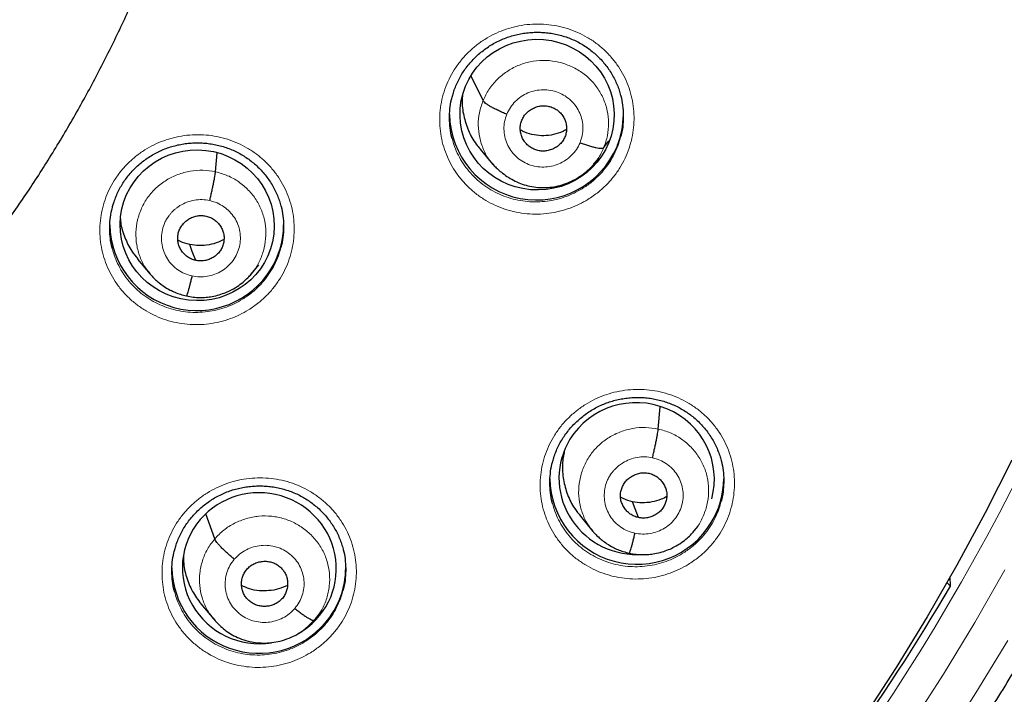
# Model space of a CAD drawing. Header units: millimetres. Extents: x 8 to 1465, y 12 to 1156.
# Tile 59 of 166: x 607 to 626, y 1052 to 1065. Entities that reach past the tile are written whole.
import ezdxf

# ---------------------------------------------------------------- set-up
doc = ezdxf.new("R2010")
doc.units = ezdxf.units.MM

msp = doc.modelspace()

# ---------------------------------------------------------------- linework, layer by layer
at = {"color": 7, "linetype": 'Continuous', "lineweight": 30}
for p, q in [((616.148, 1063.186), (615.912, 1063.675)), ((618.509, 1062.268), (618.611, 1062.4)), ((616.091, 1062.235), (616.338, 1061.938)), ((610.918, 1061.794), (610.951, 1062.167)), ((618.321, 1061.952), (618.412, 1062.063)), ((616.343, 1061.941), (616.325, 1061.962)), ((609.394, 1060.088), (609.641, 1059.791)), ((611.618, 1059.799), (611.761, 1059.973)), ((611.622, 1059.811), (611.614, 1059.802)), ((619.575, 1056.763), (619.614, 1057.2)), ((610.901, 1054.613), (610.729, 1055.103)), ((618.051, 1055.057), (618.298, 1054.76)), ((620.275, 1054.769), (620.352, 1054.862)), ((620.279, 1054.781), (620.271, 1054.772)), ((625.219, 1053.76), (625.29, 1053.692)), ((625.29, 1053.692), (625.283, 1053.873)), ((610.633, 1053.342), (610.882, 1053.042)), ((612.873, 1053.051), (612.959, 1053.155)), ((612.837, 1053.021), (612.887, 1053.067)), ((612.882, 1053.069), (612.852, 1053.026)), ((612.852, 1053.026), (612.884, 1053.064))]:
    msp.add_line(p, q, dxfattribs=at)
at = {"color": 7, "linetype": 'Continuous', "lineweight": 30, "flags": 128}
for points in [[(610.529, 1060.06), (610.463, 1060.235), (610.412, 1060.373)], [(626.489, 1056.156), (625.964, 1055.121), (625.41, 1054.1), (624.83, 1053.093), (624.224, 1052.102), (623.591, 1051.127)], [(619.186, 1055.03), (619.121, 1055.205), (619.069, 1055.342)]]:
    msp.add_lwpolyline(points, dxfattribs=at)
at = {"color": 252, "linetype": 'Continuous', "lineweight": 0, "flags": 128}
for points in [[(626.353, 1054.009), (625.767, 1052.982), (625.154, 1051.971), (624.514, 1050.976)], [(625.136, 1050.59), (625.786, 1051.601), (626.409, 1052.628)]]:
    msp.add_lwpolyline(points, dxfattribs=at)
at = {"color": 7, "linetype": 'Continuous', "lineweight": 30}
for centre, radius, start, end in [((585.958, 1075.47), 23.103, 180.8483, 359.1517), ((617.195, 1062.947), 1.704, 181.0011, 337.3935), ((617.25, 1062.918), 1.642, 337.609, 359.9896), ((610.552, 1060.785), 1.704, 180.9998, 328.5431), ((610.603, 1060.756), 1.645, 328.4773, 359.9711), ((619.158, 1055.821), 1.704, 180.9998, 328.5431), ((619.209, 1055.792), 1.645, 328.4773, 359.9711), ((611.767, 1054.079), 1.704, 180.9894, 319.6887), ((611.813, 1054.051), 1.65, 319.3762, 359.936), ((587.012, 1076.213), 44.412, 319.4279, 329.5294)]:
    msp.add_arc(centre, radius, start, end, dxfattribs=at)
at = {"color": 252, "linetype": 'Continuous', "lineweight": 0}
for centre, radius, start, end in [((585.958, 1075.488), 23.115, 182.9215, 356.9459), ((586.48, 1076.063), 44.933, 269.535, 353.5485)]:
    msp.add_arc(centre, radius, start, end, dxfattribs=at)
at = {"color": 7, "linetype": 'Continuous', "lineweight": 30}
for centre, major_axis, ratio in [((617.205, 1062.912), (1.502, -0.129), 0.977354), ((610.559, 1060.749), (1.497, -0.173), 0.978491)]:
    msp.add_ellipse(centre, major_axis=major_axis, ratio=ratio, dxfattribs=at)
for centre, major_axis, ratio, start_param, end_param in [((619.152, 1055.793), (1.503, -0.224), 0.977136, 6.166131, 9.031536), ((619.152, 1055.793), (1.503, -0.224), 0.977136, 2.748351, 4.868316), ((611.774, 1054.04), (1.492, -0.207), 0.979923, 5.380043, 8.864414), ((611.774, 1054.04), (1.492, -0.207), 0.979923, 2.581229, 5.004922)]:
    msp.add_ellipse(centre, major_axis=major_axis, ratio=ratio, start_param=start_param, end_param=end_param, dxfattribs=at)
for points, knots in [([(583.692, 1050.214), (583.795, 1050.205), (584.052, 1050.182), (584.464, 1050.155), (584.928, 1050.133), (585.392, 1050.118), (585.856, 1050.112), (586.321, 1050.115), (586.785, 1050.125), (587.249, 1050.144), (587.712, 1050.172), (588.175, 1050.207), (588.637, 1050.251), (589.098, 1050.303), (589.558, 1050.364), (590.017, 1050.432), (590.475, 1050.509), (590.931, 1050.594), (591.386, 1050.687), (591.838, 1050.788), (592.289, 1050.898), (592.738, 1051.015), (593.184, 1051.141), (593.628, 1051.274), (594.069, 1051.416), (594.508, 1051.565), (594.944, 1051.722), (595.377, 1051.887), (595.806, 1052.059), (596.233, 1052.24), (596.656, 1052.427), (597.075, 1052.623), (597.491, 1052.826), (597.903, 1053.036), (598.311, 1053.254), (598.715, 1053.479), (599.115, 1053.711), (599.51, 1053.95), (599.901, 1054.196), (600.287, 1054.449), (600.668, 1054.709), (601.044, 1054.976), (601.416, 1055.25), (601.782, 1055.53), (602.143, 1055.817), (602.499, 1056.11), (602.849, 1056.409), (603.193, 1056.715), (603.532, 1057.027), (603.865, 1057.345), (604.192, 1057.668), (604.513, 1057.998), (604.828, 1058.333), (605.136, 1058.674), (605.439, 1059.02), (605.734, 1059.372), (606.023, 1059.728), (606.306, 1060.09), (606.581, 1060.457), (606.85, 1060.829), (607.112, 1061.206), (607.367, 1061.587), (607.614, 1061.972), (607.855, 1062.362), (608.088, 1062.757), (608.314, 1063.155), (608.532, 1063.558), (608.743, 1063.964), (608.947, 1064.374), (609.142, 1064.787), (609.33, 1065.204), (609.51, 1065.624), (609.683, 1066.048), (609.847, 1066.474), (610.004, 1066.903), (610.152, 1067.335), (610.293, 1067.77), (610.425, 1068.207), (610.55, 1068.646), (610.666, 1069.088), (610.774, 1069.531), (610.874, 1069.976), (610.965, 1070.423), (611.048, 1070.872), (611.123, 1071.322), (611.175, 1071.67), (611.2, 1071.869), (611.206, 1071.916)], [0, 0, 0, 0, 0.0079612, 0.0198738, 0.0317864, 0.0436991, 0.0556118, 0.0675245, 0.0794372, 0.0913499, 0.1032626, 0.1151753, 0.127088, 0.1390006, 0.1509132, 0.1628258, 0.1747382, 0.1866506, 0.198563, 0.2104752, 0.2223874, 0.2342994, 0.2462114, 0.2581232, 0.2700349, 0.2819465, 0.2938579, 0.3057692, 0.3176804, 0.3295913, 0.3415021, 0.3534128, 0.3653232, 0.3772335, 0.3891436, 0.4010534, 0.4129631, 0.4248725, 0.4367818, 0.4486908, 0.4605996, 0.4725081, 0.4844164, 0.4963245, 0.5082323, 0.5201399, 0.5320472, 0.5439543, 0.5558611, 0.5677677, 0.5796739, 0.59158, 0.6034857, 0.6153912, 0.6272965, 0.6392014, 0.6511061, 0.6630105, 0.6749147, 0.6868186, 0.6987222, 0.7106256, 0.7225287, 0.7344316, 0.7463342, 0.7582365, 0.7701387, 0.7820405, 0.7939422, 0.8058436, 0.8177447, 0.8296457, 0.8415464, 0.853447, 0.8653473, 0.8772474, 0.8891474, 0.9010472, 0.9129468, 0.9248462, 0.9367455, 0.9486446, 0.9605437, 0.9724425, 0.9843413, 0.99624, 1, 1, 1, 1]), ([(578.437, 1030.044), (578.565, 1030.023), (578.899, 1029.969), (579.443, 1029.889), (580.067, 1029.805), (580.693, 1029.73), (581.32, 1029.662), (581.948, 1029.603), (582.576, 1029.553), (583.205, 1029.51), (583.835, 1029.476), (584.465, 1029.45), (585.095, 1029.432), (585.725, 1029.423), (586.356, 1029.422), (586.986, 1029.429), (587.617, 1029.445), (588.247, 1029.469), (588.876, 1029.501), (589.506, 1029.542), (590.134, 1029.59), (590.762, 1029.648), (591.389, 1029.713), (592.015, 1029.786), (592.64, 1029.868), (593.264, 1029.958), (593.886, 1030.057), (594.507, 1030.163), (595.127, 1030.278), (595.745, 1030.401), (596.361, 1030.531), (596.976, 1030.67), (597.588, 1030.818), (598.199, 1030.973), (598.807, 1031.136), (599.413, 1031.307), (600.016, 1031.486), (600.617, 1031.673), (601.216, 1031.868), (601.811, 1032.071), (602.404, 1032.282), (602.994, 1032.5), (603.581, 1032.727), (604.165, 1032.96), (604.745, 1033.202), (605.323, 1033.451), (605.896, 1033.708), (606.466, 1033.972), (607.033, 1034.244), (607.596, 1034.524), (608.154, 1034.81), (608.709, 1035.104), (609.26, 1035.405), (609.807, 1035.714), (610.349, 1036.03), (610.887, 1036.352), (611.421, 1036.682), (611.95, 1037.019), (612.474, 1037.363), (612.994, 1037.714), (613.508, 1038.071), (614.018, 1038.435), (614.523, 1038.806), (615.023, 1039.184), (615.517, 1039.568), (616.006, 1039.958), (616.49, 1040.355), (616.969, 1040.758), (617.441, 1041.168), (617.908, 1041.584), (618.37, 1042.006), (618.826, 1042.434), (619.275, 1042.867), (619.719, 1043.307), (620.157, 1043.753), (620.588, 1044.204), (621.014, 1044.661), (621.433, 1045.123), (621.845, 1045.591), (622.252, 1046.065), (622.652, 1046.543), (623.045, 1047.027), (623.431, 1047.516), (623.811, 1048.01), (624.184, 1048.509), (624.55, 1049.013), (624.91, 1049.522), (625.262, 1050.035), (625.607, 1050.553), (625.945, 1051.076), (626.276, 1051.603), (626.6, 1052.134), (626.917, 1052.669), (627.226, 1053.209), (627.528, 1053.752), (627.822, 1054.3), (628.109, 1054.851), (628.388, 1055.406), (628.659, 1055.965), (628.923, 1056.527), (629.179, 1057.092), (629.428, 1057.661), (629.669, 1058.234), (629.901, 1058.809), (630.126, 1059.387), (630.343, 1059.968), (630.552, 1060.552), (630.754, 1061.139), (630.947, 1061.728), (631.132, 1062.32), (631.308, 1062.914), (631.477, 1063.511), (631.638, 1064.109), (631.79, 1064.71), (631.934, 1065.312), (632.07, 1065.917), (632.197, 1066.523), (632.283, 1066.953), (632.325, 1067.182), (632.329, 1067.207)], [0, 0, 0, 0, 0.005306, 0.013947, 0.022588, 0.031229, 0.03987, 0.048511, 0.057152, 0.065793, 0.074434, 0.083075, 0.091716, 0.100357, 0.108999, 0.11764, 0.126281, 0.134922, 0.143563, 0.152204, 0.160845, 0.169486, 0.178127, 0.186768, 0.195409, 0.20405, 0.212691, 0.221332, 0.229973, 0.238614, 0.247255, 0.255896, 0.264537, 0.273178, 0.281819, 0.29046, 0.299101, 0.307742, 0.316383, 0.325024, 0.333665, 0.342305, 0.350946, 0.359587, 0.368228, 0.376868, 0.385509, 0.39415, 0.402791, 0.411431, 0.420072, 0.428712, 0.437353, 0.445994, 0.454634, 0.463275, 0.471915, 0.480556, 0.489196, 0.497836, 0.506477, 0.515117, 0.523757, 0.532398, 0.541038, 0.549678, 0.558318, 0.566958, 0.575599, 0.584239, 0.592879, 0.601519, 0.610159, 0.618799, 0.627439, 0.636078, 0.644718, 0.653358, 0.661998, 0.670638, 0.679277, 0.687917, 0.696557, 0.705196, 0.713836, 0.722475, 0.731115, 0.739754, 0.748394, 0.757033, 0.765673, 0.774312, 0.782951, 0.79159, 0.80023, 0.808869, 0.817508, 0.826147, 0.834786, 0.843426, 0.852065, 0.860704, 0.869343, 0.877982, 0.886621, 0.89526, 0.903898, 0.912537, 0.921176, 0.929815, 0.938454, 0.947093, 0.955731, 0.96437, 0.973009, 0.981648, 0.990286, 0.998925, 1, 1, 1, 1]), ([(615.544, 1063.252), (615.551, 1063.281), (615.569, 1063.348), (615.605, 1063.45), (615.652, 1063.557), (615.706, 1063.66), (615.767, 1063.76), (615.836, 1063.855), (615.912, 1063.946), (615.994, 1064.032), (616.083, 1064.113), (616.177, 1064.188), (616.276, 1064.256), (616.38, 1064.317), (616.487, 1064.37), (616.597, 1064.416), (616.709, 1064.453), (616.824, 1064.483), (616.941, 1064.505), (617.06, 1064.519), (617.18, 1064.525), (617.3, 1064.523), (617.42, 1064.513), (617.539, 1064.494), (617.656, 1064.468), (617.771, 1064.433), (617.881, 1064.391), (617.988, 1064.342), (618.091, 1064.285), (618.189, 1064.221), (618.283, 1064.15), (618.372, 1064.073), (618.456, 1063.989), (618.533, 1063.899), (618.604, 1063.804), (618.668, 1063.705), (618.724, 1063.602), (618.772, 1063.497), (618.811, 1063.392), (618.83, 1063.322), (618.839, 1063.289)], [0, 0, 0, 0, 0.020592, 0.047177, 0.073562, 0.099703, 0.125914, 0.152297, 0.178833, 0.20549, 0.23223, 0.259006, 0.285754, 0.312427, 0.338988, 0.365409, 0.391645, 0.417818, 0.444177, 0.470703, 0.497363, 0.524115, 0.550914, 0.577701, 0.60443, 0.631066, 0.657586, 0.68393, 0.710088, 0.736406, 0.762943, 0.789659, 0.816504, 0.843416, 0.87032, 0.897136, 0.923808, 0.950285, 0.976522, 1, 1, 1, 1]), ([(615.544, 1062.446), (615.542, 1062.453), (615.521, 1062.52), (615.502, 1062.651), (615.488, 1062.837), (615.498, 1063.024), (615.518, 1063.163), (615.54, 1063.238), (615.545, 1063.253)], [0, 0, 0, 0, 0.028876, 0.25712, 0.48609, 0.714333, 0.942604, 1, 1, 1, 1]), ([(615.746, 1063.288), (615.743, 1063.258), (615.729, 1063.125), (615.764, 1062.89), (615.856, 1062.599), (615.971, 1062.378), (616.068, 1062.271), (616.097, 1062.239)], [0, 0, 0, 0, 0.082039, 0.35113, 0.620127, 0.889089, 1, 1, 1, 1]), ([(616.613, 1062.92), (616.585, 1062.932), (616.529, 1062.954), (616.447, 1062.991), (616.37, 1063.028), (616.302, 1063.065), (616.243, 1063.101), (616.197, 1063.133), (616.163, 1063.163), (616.153, 1063.178), (616.148, 1063.186)], [0, 0, 0, 0, 0.126256, 0.251681, 0.376529, 0.500857, 0.624926, 0.7493, 0.874265, 1, 1, 1, 1]), ([(618.839, 1063.291), (618.84, 1063.287), (618.86, 1063.223), (618.88, 1063.095), (618.895, 1062.909), (618.886, 1062.722), (618.867, 1062.578), (618.844, 1062.498), (618.838, 1062.479)], [0, 0, 0, 0, 0.017513, 0.244506, 0.471383, 0.698984, 0.92586, 1, 1, 1, 1]), ([(616.907, 1062.806), (616.92, 1062.833), (616.945, 1062.885), (617.004, 1062.953), (617.073, 1063.008), (617.152, 1063.051), (617.237, 1063.078), (617.325, 1063.089), (617.414, 1063.082), (617.5, 1063.057), (617.579, 1063.018), (617.648, 1062.964), (617.705, 1062.896), (617.747, 1062.82), (617.774, 1062.736), (617.784, 1062.649), (617.779, 1062.562), (617.76, 1062.506), (617.75, 1062.479)], [0, 0, 0, 0, 0.0626159, 0.1250903, 0.1877445, 0.2504776, 0.3130463, 0.3753418, 0.4376042, 0.4999997, 0.562395, 0.6246571, 0.6869524, 0.7495213, 0.8122548, 0.8749095, 0.9373842, 1, 1, 1, 1]), ([(617.75, 1062.479), (617.738, 1062.452), (617.712, 1062.399), (617.654, 1062.332), (617.585, 1062.276), (617.506, 1062.234), (617.421, 1062.207), (617.332, 1062.196), (617.243, 1062.203), (617.158, 1062.227), (617.079, 1062.267), (617.01, 1062.321), (616.953, 1062.388), (616.911, 1062.465), (616.884, 1062.549), (616.873, 1062.635), (616.879, 1062.723), (616.898, 1062.778), (616.907, 1062.806)], [0, 0, 0, 0, 0.0626159, 0.1250906, 0.1877452, 0.2504787, 0.3130476, 0.375343, 0.4376052, 0.5000007, 0.5623962, 0.6246584, 0.6869538, 0.7495225, 0.8122556, 0.8749097, 0.9373841, 1, 1, 1, 1]), ([(617.78, 1062.62), (617.755, 1062.607), (617.676, 1062.562), (617.526, 1062.518), (617.336, 1062.493), (617.146, 1062.511), (616.991, 1062.55), (616.907, 1062.595), (616.879, 1062.61)], [0, 0, 0, 0, 0.088818, 0.291594, 0.493484, 0.695267, 0.897482, 1, 1, 1, 1]), ([(608.9, 1061.093), (608.908, 1061.121), (608.925, 1061.187), (608.961, 1061.288), (609.007, 1061.395), (609.061, 1061.498), (609.122, 1061.598), (609.191, 1061.693), (609.267, 1061.784), (609.349, 1061.87), (609.437, 1061.951), (609.531, 1062.025), (609.631, 1062.093), (609.734, 1062.154), (609.841, 1062.207), (609.951, 1062.253), (610.063, 1062.29), (610.178, 1062.32), (610.295, 1062.342), (610.414, 1062.356), (610.534, 1062.362), (610.654, 1062.36), (610.775, 1062.349), (610.894, 1062.331), (611.011, 1062.304), (611.125, 1062.269), (611.236, 1062.227), (611.342, 1062.178), (611.445, 1062.121), (611.543, 1062.057), (611.637, 1061.986), (611.727, 1061.909), (611.81, 1061.825), (611.888, 1061.735), (611.96, 1061.64), (612.024, 1061.541), (612.08, 1061.439), (612.128, 1061.333), (612.167, 1061.228), (612.187, 1061.157), (612.196, 1061.123)], [0, 0, 0, 0, 0.019993, 0.046597, 0.073001, 0.099161, 0.125388, 0.151787, 0.178338, 0.205009, 0.231761, 0.258545, 0.2853, 0.311977, 0.338539, 0.364958, 0.39119, 0.417357, 0.443709, 0.470227, 0.496879, 0.523624, 0.550414, 0.577191, 0.603909, 0.630533, 0.657039, 0.683368, 0.709514, 0.735822, 0.76235, 0.78906, 0.815899, 0.842809, 0.869712, 0.89653, 0.923204, 0.949685, 0.975927, 1, 1, 1, 1]), ([(618.045, 1062.364), (618.073, 1062.354), (618.13, 1062.332), (618.211, 1062.306), (618.288, 1062.284), (618.356, 1062.267), (618.415, 1062.257), (618.461, 1062.254), (618.494, 1062.257), (618.504, 1062.265), (618.509, 1062.268)], [0, 0, 0, 0, 0.123789, 0.248425, 0.373776, 0.499416, 0.625025, 0.750518, 0.875606, 1, 1, 1, 1]), ([(610.805, 1061.231), (610.812, 1061.26), (610.825, 1061.319), (610.845, 1061.408), (610.864, 1061.494), (610.88, 1061.575), (610.895, 1061.649), (610.906, 1061.711), (610.914, 1061.762), (610.916, 1061.783), (610.918, 1061.794)], [0, 0, 0, 0, 0.124739, 0.249719, 0.374881, 0.499957, 0.62489, 0.749934, 0.87503, 1, 1, 1, 1]), ([(616.325, 1061.962), (616.34, 1061.943), (616.375, 1061.903), (616.446, 1061.836), (616.536, 1061.76), (616.647, 1061.682), (616.775, 1061.61), (616.915, 1061.551), (617.063, 1061.509), (617.218, 1061.486), (617.376, 1061.482), (617.536, 1061.499), (617.693, 1061.536), (617.843, 1061.592), (617.983, 1061.663), (618.112, 1061.75), (618.23, 1061.848), (618.297, 1061.924), (618.33, 1061.962)], [0, 0, 0, 0, 0.034209, 0.075902, 0.126655, 0.187362, 0.25291, 0.319181, 0.386163, 0.453946, 0.52264, 0.592239, 0.662559, 0.732001, 0.800314, 0.867677, 0.934211, 1, 1, 1, 1]), ([(608.9, 1060.288), (608.898, 1060.294), (608.878, 1060.36), (608.859, 1060.491), (608.844, 1060.677), (608.855, 1060.863), (608.874, 1061.003), (608.897, 1061.079), (608.901, 1061.094)], [0, 0, 0, 0, 0.025894, 0.254308, 0.483447, 0.711859, 0.940219, 1, 1, 1, 1]), ([(612.196, 1061.125), (612.197, 1061.121), (612.217, 1061.058), (612.236, 1060.931), (612.252, 1060.745), (612.243, 1060.558), (612.224, 1060.414), (612.2, 1060.334), (612.194, 1060.314)], [0, 0, 0, 0, 0.014667, 0.241919, 0.469025, 0.696854, 0.923959, 1, 1, 1, 1]), ([(609.059, 1060.874), (609.06, 1060.851), (609.066, 1060.727), (609.139, 1060.51), (609.251, 1060.266), (609.358, 1060.14), (609.399, 1060.092)], [0, 0, 0, 0, 0.079175, 0.431306, 0.783737, 1, 1, 1, 1]), ([(610.529, 1060.06), (610.5, 1060.068), (610.443, 1060.084), (610.367, 1060.13), (610.3, 1060.188), (610.246, 1060.257), (610.205, 1060.334), (610.181, 1060.418), (610.175, 1060.505), (610.187, 1060.592), (610.215, 1060.675), (610.259, 1060.751), (610.319, 1060.816), (610.39, 1060.869), (610.47, 1060.909), (610.556, 1060.933), (610.645, 1060.942), (610.704, 1060.933), (610.733, 1060.928)], [0, 0, 0, 0, 0.0626186, 0.1251052, 0.1877695, 0.2505052, 0.3130688, 0.3753563, 0.4376146, 0.5000083, 0.5623995, 0.6246518, 0.6869344, 0.7494961, 0.8122322, 0.8748973, 0.9373835, 1, 1, 1, 1]), ([(610.733, 1060.928), (610.762, 1060.92), (610.819, 1060.904), (610.896, 1060.859), (610.962, 1060.801), (611.017, 1060.732), (611.057, 1060.654), (611.081, 1060.57), (611.087, 1060.483), (611.075, 1060.397), (611.047, 1060.314), (611.003, 1060.238), (610.943, 1060.172), (610.872, 1060.119), (610.792, 1060.079), (610.706, 1060.055), (610.617, 1060.046), (610.558, 1060.056), (610.529, 1060.06)], [0, 0, 0, 0, 0.062618, 0.125105, 0.187769, 0.250505, 0.313069, 0.375356, 0.437614, 0.500008, 0.562399, 0.624651, 0.686934, 0.749496, 0.812232, 0.874897, 0.937383, 1, 1, 1, 1]), ([(610.412, 1060.373), (610.349, 1060.388), (610.268, 1060.408), (610.198, 1060.45), (610.181, 1060.46)], [0, 0, 0, 0, 0.76713, 1, 1, 1, 1]), ([(611.083, 1060.473), (611.047, 1060.454), (610.955, 1060.405), (610.792, 1060.362), (610.6, 1060.342), (610.475, 1060.363), (610.412, 1060.373)], [0, 0, 0, 0, 0.174414, 0.449943, 0.724685, 1, 1, 1, 1]), ([(609.636, 1059.799), (609.638, 1059.796), (609.647, 1059.785), (609.667, 1059.763), (609.7, 1059.727), (609.751, 1059.677), (609.823, 1059.615), (609.917, 1059.546), (610.02, 1059.485), (610.127, 1059.434), (610.233, 1059.395), (610.31, 1059.376), (610.35, 1059.367)], [0, 0, 0, 0, 0.019043, 0.056527, 0.106458, 0.193697, 0.305246, 0.4414, 0.602307, 0.723475, 0.85592, 1, 1, 1, 1]), ([(610.35, 1059.368), (610.394, 1059.359), (610.48, 1059.342), (610.609, 1059.334), (610.732, 1059.339), (610.859, 1059.356), (610.988, 1059.387), (611.115, 1059.431), (611.244, 1059.491), (611.367, 1059.566), (611.478, 1059.653), (611.563, 1059.734), (611.608, 1059.787), (611.628, 1059.81)], [0, 0, 0, 0, 0.095105, 0.185547, 0.271579, 0.35331, 0.455619, 0.550324, 0.63739, 0.753607, 0.8527, 0.934775, 1, 1, 1, 1]), ([(610.457, 1059.758), (610.451, 1059.729), (610.437, 1059.671), (610.417, 1059.593), (610.399, 1059.523), (610.382, 1059.464), (610.368, 1059.417), (610.357, 1059.383), (610.353, 1059.373), (610.35, 1059.369)], [0, 0, 0, 0, 0.146232, 0.291884, 0.437857, 0.584212, 0.730585, 0.876602, 1, 1, 1, 1]), ([(617.507, 1056.11), (617.515, 1056.141), (617.533, 1056.21), (617.57, 1056.313), (617.617, 1056.42), (617.671, 1056.523), (617.733, 1056.621), (617.802, 1056.716), (617.878, 1056.807), (617.961, 1056.893), (618.049, 1056.973), (618.144, 1057.047), (618.243, 1057.115), (618.347, 1057.176), (618.454, 1057.229), (618.564, 1057.274), (618.676, 1057.311), (618.791, 1057.341), (618.908, 1057.363), (619.027, 1057.377), (619.147, 1057.382), (619.267, 1057.38), (619.387, 1057.369), (619.506, 1057.351), (619.623, 1057.324), (619.737, 1057.289), (619.848, 1057.247), (619.955, 1057.198), (620.057, 1057.141), (620.155, 1057.077), (620.249, 1057.006), (620.338, 1056.929), (620.421, 1056.845), (620.499, 1056.755), (620.57, 1056.661), (620.633, 1056.562), (620.689, 1056.459), (620.737, 1056.354), (620.775, 1056.25), (620.794, 1056.181), (620.802, 1056.149)], [0, 0, 0, 0, 0.0216997, 0.0482718, 0.0746408, 0.1007618, 0.1269476, 0.1533061, 0.1798176, 0.2064512, 0.2331665, 0.2599172, 0.2866394, 0.3132858, 0.3398179, 0.366208, 0.3924137, 0.4185578, 0.4448906, 0.4713908, 0.4980263, 0.5247567, 0.5515366, 0.5783095, 0.6050271, 0.6316551, 0.6581709, 0.6845148, 0.7106732, 0.7369901, 0.7635262, 0.7902425, 0.817088, 0.8440026, 0.8709111, 0.8977359, 0.924418, 0.9509092, 0.9771616, 1, 1, 1, 1]), ([(619.462, 1056.2), (619.469, 1056.229), (619.483, 1056.288), (619.502, 1056.377), (619.521, 1056.463), (619.538, 1056.544), (619.552, 1056.618), (619.563, 1056.68), (619.571, 1056.73), (619.574, 1056.752), (619.575, 1056.763)], [0, 0, 0, 0, 0.124703, 0.249678, 0.374849, 0.499937, 0.624883, 0.74994, 0.875044, 1, 1, 1, 1]), ([(617.737, 1056.34), (617.722, 1056.252), (617.689, 1056.065), (617.711, 1055.772), (617.793, 1055.478), (617.909, 1055.235), (618.016, 1055.109), (618.056, 1055.061)], [0, 0, 0, 0, 0.19365, 0.416703, 0.639868, 0.863225, 1, 1, 1, 1]), ([(617.507, 1055.307), (617.504, 1055.317), (617.483, 1055.385), (617.464, 1055.518), (617.451, 1055.704), (617.462, 1055.89), (617.482, 1056.027), (617.504, 1056.099), (617.507, 1056.112)], [0, 0, 0, 0, 0.036071, 0.264425, 0.493504, 0.721855, 0.950117, 1, 1, 1, 1]), ([(620.802, 1056.151), (620.804, 1056.145), (620.824, 1056.08), (620.844, 1055.95), (620.859, 1055.765), (620.848, 1055.578), (620.829, 1055.436), (620.806, 1055.359), (620.801, 1055.341)], [0, 0, 0, 0, 0.024513, 0.251521, 0.478266, 0.705732, 0.932474, 1, 1, 1, 1]), ([(619.186, 1055.03), (619.158, 1055.038), (619.101, 1055.053), (619.024, 1055.099), (618.958, 1055.157), (618.903, 1055.226), (618.863, 1055.303), (618.838, 1055.387), (618.833, 1055.474), (618.844, 1055.561), (618.873, 1055.643), (618.917, 1055.719), (618.976, 1055.785), (619.047, 1055.838), (619.127, 1055.878), (619.213, 1055.902), (619.303, 1055.911), (619.361, 1055.902), (619.391, 1055.897)], [0, 0, 0, 0, 0.062619, 0.125107, 0.187772, 0.250507, 0.313071, 0.375358, 0.437616, 0.50001, 0.5624, 0.624652, 0.686933, 0.749494, 0.81223, 0.874896, 0.937384, 1, 1, 1, 1]), ([(619.391, 1055.897), (619.419, 1055.889), (619.476, 1055.873), (619.553, 1055.828), (619.62, 1055.77), (619.674, 1055.701), (619.714, 1055.623), (619.739, 1055.539), (619.744, 1055.453), (619.733, 1055.366), (619.705, 1055.283), (619.66, 1055.207), (619.601, 1055.142), (619.53, 1055.089), (619.45, 1055.049), (619.364, 1055.024), (619.274, 1055.015), (619.216, 1055.025), (619.186, 1055.03)], [0, 0, 0, 0, 0.062618, 0.125106, 0.187771, 0.250507, 0.31307, 0.375357, 0.437615, 0.500009, 0.5624, 0.624651, 0.686933, 0.749494, 0.81223, 0.874896, 0.937383, 1, 1, 1, 1]), ([(610.115, 1054.385), (610.123, 1054.414), (610.14, 1054.481), (610.177, 1054.582), (610.223, 1054.689), (610.277, 1054.792), (610.339, 1054.891), (610.407, 1054.986), (610.483, 1055.076), (610.566, 1055.162), (610.654, 1055.243), (610.748, 1055.317), (610.847, 1055.385), (610.951, 1055.445), (611.058, 1055.498), (611.168, 1055.544), (611.28, 1055.581), (611.395, 1055.611), (611.512, 1055.632), (611.631, 1055.646), (611.751, 1055.652), (611.871, 1055.65), (611.991, 1055.639), (612.11, 1055.621), (612.227, 1055.594), (612.341, 1055.56), (612.452, 1055.518), (612.559, 1055.468), (612.661, 1055.411), (612.759, 1055.348), (612.853, 1055.277), (612.943, 1055.2), (613.026, 1055.116), (613.104, 1055.026), (613.175, 1054.932), (613.239, 1054.833), (613.296, 1054.731), (613.344, 1054.625), (613.383, 1054.52), (613.402, 1054.45), (613.411, 1054.416)], [0, 0, 0, 0, 0.020538, 0.047135, 0.073529, 0.099675, 0.125884, 0.152264, 0.178797, 0.205449, 0.23218, 0.258944, 0.285676, 0.31233, 0.338866, 0.365259, 0.391464, 0.417602, 0.443928, 0.47042, 0.497048, 0.52377, 0.55054, 0.577301, 0.604004, 0.630616, 0.657112, 0.683435, 0.709576, 0.735877, 0.762399, 0.789104, 0.815941, 0.842849, 0.869754, 0.896577, 0.923259, 0.949751, 0.976005, 1, 1, 1, 1]), ([(619.74, 1055.442), (619.705, 1055.423), (619.613, 1055.374), (619.449, 1055.332), (619.258, 1055.311), (619.132, 1055.332), (619.069, 1055.342)], [0, 0, 0, 0, 0.174454, 0.44997, 0.7247, 1, 1, 1, 1]), ([(619.069, 1055.342), (619.007, 1055.357), (618.925, 1055.377), (618.855, 1055.42), (618.839, 1055.43)], [0, 0, 0, 0, 0.767036, 1, 1, 1, 1]), ([(618.293, 1054.768), (618.296, 1054.765), (618.304, 1054.755), (618.324, 1054.732), (618.357, 1054.696), (618.408, 1054.646), (618.481, 1054.584), (618.575, 1054.515), (618.677, 1054.454), (618.784, 1054.403), (618.891, 1054.364), (618.967, 1054.346), (619.007, 1054.336)], [0, 0, 0, 0, 0.019057, 0.056566, 0.106521, 0.193782, 0.305341, 0.441492, 0.602383, 0.723532, 0.855952, 1, 1, 1, 1]), ([(619.008, 1054.337), (619.052, 1054.328), (619.138, 1054.311), (619.267, 1054.304), (619.389, 1054.309), (619.516, 1054.326), (619.645, 1054.356), (619.773, 1054.401), (619.901, 1054.461), (620.024, 1054.535), (620.135, 1054.623), (620.22, 1054.704), (620.265, 1054.756), (620.285, 1054.78)], [0, 0, 0, 0, 0.09509, 0.185521, 0.271545, 0.35327, 0.455574, 0.550276, 0.637343, 0.753564, 0.852668, 0.934757, 1, 1, 1, 1]), ([(619.115, 1054.727), (619.108, 1054.698), (619.094, 1054.641), (619.075, 1054.562), (619.056, 1054.493), (619.04, 1054.433), (619.026, 1054.386), (619.015, 1054.352), (619.01, 1054.343), (619.008, 1054.338)], [0, 0, 0, 0, 0.146253, 0.291909, 0.43787, 0.584204, 0.730556, 0.876559, 1, 1, 1, 1]), ([(611.285, 1054.216), (611.262, 1054.235), (611.216, 1054.274), (611.148, 1054.334), (611.085, 1054.393), (611.028, 1054.45), (610.979, 1054.502), (610.941, 1054.547), (610.914, 1054.586), (610.905, 1054.604), (610.901, 1054.613)], [0, 0, 0, 0, 0.12625, 0.251673, 0.376521, 0.500853, 0.624926, 0.749303, 0.874267, 1, 1, 1, 1]), ([(610.116, 1053.583), (610.113, 1053.59), (610.092, 1053.657), (610.073, 1053.788), (610.059, 1053.974), (610.07, 1054.16), (610.09, 1054.298), (610.112, 1054.372), (610.116, 1054.387)], [0, 0, 0, 0, 0.029734, 0.258328, 0.487648, 0.71624, 0.944669, 1, 1, 1, 1]), ([(610.293, 1054.287), (610.292, 1054.247), (610.287, 1054.106), (610.343, 1053.867), (610.453, 1053.584), (610.574, 1053.422), (610.634, 1053.342)], [0, 0, 0, 0, 0.115732, 0.413101, 0.71022, 1, 1, 1, 1]), ([(613.411, 1054.418), (613.412, 1054.413), (613.432, 1054.35), (613.452, 1054.222), (613.467, 1054.036), (613.457, 1053.85), (613.438, 1053.707), (613.415, 1053.628), (613.41, 1053.609)], [0, 0, 0, 0, 0.018321, 0.245764, 0.472941, 0.700839, 0.928013, 1, 1, 1, 1]), ([(611.529, 1054.018), (611.549, 1054.04), (611.59, 1054.082), (611.666, 1054.128), (611.75, 1054.16), (611.838, 1054.177), (611.927, 1054.177), (612.014, 1054.16), (612.096, 1054.127), (612.17, 1054.078), (612.232, 1054.016), (612.281, 1053.944), (612.313, 1053.862), (612.329, 1053.777), (612.328, 1053.689), (612.311, 1053.603), (612.278, 1053.522), (612.243, 1053.475), (612.225, 1053.451)], [0, 0, 0, 0, 0.062616, 0.12509, 0.187745, 0.250478, 0.313046, 0.375342, 0.437604, 0.499999, 0.562395, 0.624657, 0.686952, 0.749521, 0.812255, 0.874909, 0.937384, 1, 1, 1, 1]), ([(612.225, 1053.451), (612.204, 1053.43), (612.164, 1053.388), (612.087, 1053.341), (612.004, 1053.309), (611.916, 1053.293), (611.826, 1053.293), (611.739, 1053.309), (611.657, 1053.343), (611.584, 1053.392), (611.521, 1053.454), (611.472, 1053.526), (611.44, 1053.607), (611.424, 1053.693), (611.425, 1053.78), (611.442, 1053.866), (611.475, 1053.948), (611.511, 1053.995), (611.529, 1054.018)], [0, 0, 0, 0, 0.062616, 0.125091, 0.187745, 0.250479, 0.313048, 0.375343, 0.437605, 0.500001, 0.562396, 0.624658, 0.686954, 0.749522, 0.812255, 0.87491, 0.937384, 1, 1, 1, 1]), ([(612.326, 1053.705), (612.267, 1053.68), (612.15, 1053.63), (611.96, 1053.596), (611.769, 1053.596), (611.587, 1053.628), (611.478, 1053.678), (611.427, 1053.701)], [0, 0, 0, 0, 0.204685, 0.40983, 0.614436, 0.818147, 1, 1, 1, 1]), ([(612.468, 1053.254), (612.491, 1053.235), (612.538, 1053.197), (612.606, 1053.147), (612.669, 1053.104), (612.726, 1053.068), (612.774, 1053.041), (612.812, 1053.024), (612.829, 1053.022), (612.837, 1053.021)], [0, 0, 0, 0, 0.14166, 0.284286, 0.427724, 0.571491, 0.715219, 0.858818, 1, 1, 1, 1]), ([(610.882, 1053.048), (610.903, 1053.024), (610.947, 1052.972), (611.026, 1052.894), (611.125, 1052.814), (611.246, 1052.735), (611.39, 1052.665), (611.543, 1052.615), (611.699, 1052.585), (611.853, 1052.574), (612.016, 1052.582), (612.186, 1052.614), (612.359, 1052.67), (612.511, 1052.745), (612.639, 1052.83), (612.744, 1052.917), (612.806, 1052.986), (612.837, 1053.021)], [0, 0, 0, 0, 0.04227, 0.091951, 0.149026, 0.213476, 0.285366, 0.364808, 0.429372, 0.498148, 0.57113, 0.648365, 0.729842, 0.815512, 0.874998, 0.936436, 1, 1, 1, 1])]:
    msp.add_open_spline(points, degree=3, knots=knots, dxfattribs=at)
at = {"color": 252, "linetype": 'Continuous', "lineweight": 0}
for points, knots in [([(618.2, 1061.253), (618.27, 1061.3), (618.399, 1061.386), (618.565, 1061.539), (618.706, 1061.698), (618.828, 1061.871), (618.928, 1062.057), (619.007, 1062.252), (619.064, 1062.454), (619.096, 1062.661), (619.105, 1062.87), (619.091, 1063.078), (619.051, 1063.283), (618.989, 1063.483), (618.905, 1063.674), (618.798, 1063.854), (618.672, 1064.022), (618.527, 1064.175), (618.365, 1064.31), (618.189, 1064.427), (618, 1064.524), (617.8, 1064.599), (617.593, 1064.651), (617.381, 1064.681), (617.167, 1064.687), (616.953, 1064.67), (616.747, 1064.63), (616.55, 1064.569), (616.361, 1064.489), (616.178, 1064.387), (616.005, 1064.263), (615.846, 1064.122), (615.705, 1063.963), (615.582, 1063.791), (615.48, 1063.606), (615.399, 1063.411), (615.342, 1063.21), (615.307, 1063.003), (615.297, 1062.794), (615.31, 1062.586), (615.348, 1062.38), (615.409, 1062.18), (615.492, 1061.989), (615.597, 1061.807), (615.722, 1061.639), (615.866, 1061.485), (616.026, 1061.348), (616.202, 1061.231), (616.391, 1061.133), (616.589, 1061.056), (616.796, 1061.002), (617.007, 1060.971), (617.221, 1060.963), (617.435, 1060.979), (617.646, 1061.018), (617.845, 1061.079), (618.032, 1061.157), (618.144, 1061.221), (618.2, 1061.253)], [0, 0, 0, 0, 0.021098, 0.03897, 0.056898, 0.07477, 0.092621, 0.110529, 0.128381, 0.146224, 0.164124, 0.181968, 0.199818, 0.217726, 0.235577, 0.253447, 0.271375, 0.289245, 0.307139, 0.32509, 0.342984, 0.360895, 0.378863, 0.396774, 0.414688, 0.432659, 0.450572, 0.467405, 0.484237, 0.502095, 0.520011, 0.537869, 0.555729, 0.573645, 0.591505, 0.609352, 0.627256, 0.645103, 0.662947, 0.680848, 0.698692, 0.716548, 0.734461, 0.752317, 0.770195, 0.78813, 0.806008, 0.823908, 0.841866, 0.859766, 0.877679, 0.89565, 0.913563, 0.931475, 0.949443, 0.967355, 0.983677, 1, 1, 1, 1]), ([(616.148, 1063.186), (616.184, 1063.26), (616.254, 1063.409), (616.416, 1063.6), (616.608, 1063.759), (616.828, 1063.878), (617.068, 1063.953), (617.318, 1063.981), (617.567, 1063.959), (617.807, 1063.89), (618.03, 1063.779), (618.227, 1063.628), (618.388, 1063.44), (618.508, 1063.226), (618.583, 1062.991), (618.609, 1062.748), (618.591, 1062.501), (618.537, 1062.346), (618.509, 1062.268)], [0, 0, 0, 0, 0.062591, 0.125095, 0.187626, 0.250136, 0.312637, 0.375086, 0.437502, 0.5, 0.562498, 0.624913, 0.687362, 0.749864, 0.812373, 0.874905, 0.93741, 1, 1, 1, 1]), ([(616.613, 1062.92), (616.635, 1062.965), (616.678, 1063.055), (616.775, 1063.171), (616.892, 1063.268), (617.025, 1063.34), (617.171, 1063.386), (617.322, 1063.403), (617.474, 1063.391), (617.62, 1063.349), (617.755, 1063.281), (617.873, 1063.189), (617.971, 1063.075), (618.044, 1062.945), (618.09, 1062.803), (618.105, 1062.655), (618.093, 1062.506), (618.061, 1062.411), (618.045, 1062.364)], [0, 0, 0, 0, 0.0625025, 0.1250046, 0.187506, 0.2500052, 0.3125056, 0.3750035, 0.4375048, 0.500002, 0.5625019, 0.6250006, 0.6875026, 0.750002, 0.8125035, 0.8750005, 0.937502, 1, 1, 1, 1]), ([(616.325, 1061.962), (616.309, 1061.98), (616.237, 1062.06), (616.151, 1062.23), (616.074, 1062.462), (616.048, 1062.707), (616.067, 1062.953), (616.121, 1063.108), (616.148, 1063.186)], [0, 0, 0, 0, 0.05716, 0.245649, 0.434163, 0.622743, 0.811241, 1, 1, 1, 1]), ([(618.045, 1062.364), (618.023, 1062.319), (617.98, 1062.23), (617.883, 1062.113), (617.766, 1062.017), (617.632, 1061.944), (617.487, 1061.899), (617.336, 1061.882), (617.184, 1061.894), (617.038, 1061.935), (616.903, 1062.003), (616.784, 1062.096), (616.687, 1062.21), (616.614, 1062.34), (616.568, 1062.482), (616.552, 1062.63), (616.564, 1062.779), (616.597, 1062.873), (616.613, 1062.92)], [0, 0, 0, 0, 0.062498, 0.125, 0.187496, 0.249998, 0.312497, 0.374999, 0.437498, 0.499998, 0.562495, 0.624996, 0.687494, 0.749995, 0.812494, 0.874995, 0.937497, 1, 1, 1, 1]), ([(611.56, 1059.093), (611.629, 1059.139), (611.757, 1059.224), (611.922, 1059.376), (612.062, 1059.534), (612.183, 1059.708), (612.284, 1059.893), (612.363, 1060.088), (612.419, 1060.29), (612.451, 1060.497), (612.46, 1060.705), (612.445, 1060.914), (612.405, 1061.119), (612.343, 1061.318), (612.258, 1061.51), (612.151, 1061.69), (612.024, 1061.858), (611.879, 1062.01), (611.717, 1062.146), (611.54, 1062.263), (611.351, 1062.359), (611.151, 1062.434), (610.945, 1062.487), (610.733, 1062.517), (610.519, 1062.523), (610.305, 1062.505), (610.099, 1062.466), (609.902, 1062.405), (609.714, 1062.326), (609.531, 1062.224), (609.357, 1062.1), (609.199, 1061.959), (609.058, 1061.801), (608.935, 1061.628), (608.833, 1061.444), (608.753, 1061.25), (608.696, 1061.048), (608.661, 1060.841), (608.651, 1060.632), (608.665, 1060.424), (608.703, 1060.219), (608.764, 1060.019), (608.848, 1059.827), (608.953, 1059.646), (609.078, 1059.477), (609.223, 1059.324), (609.383, 1059.187), (609.56, 1059.069), (609.748, 1058.971), (609.947, 1058.894), (610.153, 1058.84), (610.365, 1058.809), (610.579, 1058.801), (610.793, 1058.817), (611.004, 1058.857), (611.203, 1058.917), (611.39, 1058.995), (611.503, 1059.06), (611.56, 1059.093)], [0, 0, 0, 0, 0.020807, 0.0386729, 0.0565959, 0.0744618, 0.0923166, 0.1102284, 0.1280832, 0.1459374, 0.1638485, 0.1817028, 0.1995673, 0.2174886, 0.2353531, 0.2532341, 0.271172, 0.289053, 0.3069496, 0.3249033, 0.3427999, 0.3607044, 0.378666, 0.3965704, 0.4144716, 0.4324299, 0.4503309, 0.4671305, 0.48393, 0.5017887, 0.5197043, 0.5375629, 0.5554219, 0.5733379, 0.5911969, 0.6090503, 0.6269606, 0.644814, 0.6626704, 0.6805837, 0.6984401, 0.7163093, 0.7342355, 0.7521048, 0.7699911, 0.7879343, 0.8058207, 0.8237208, 0.841678, 0.8595782, 0.8774829, 0.8954447, 0.9133493, 0.9312472, 0.9492023, 0.9671001, 0.9835501, 1, 1, 1, 1]), ([(618.085, 1061.463), (618.035, 1061.434), (617.934, 1061.376), (617.768, 1061.307), (617.59, 1061.252), (617.401, 1061.217), (617.21, 1061.202), (617.018, 1061.209), (616.829, 1061.237), (616.644, 1061.285), (616.467, 1061.353), (616.298, 1061.44), (616.141, 1061.546), (615.997, 1061.668), (615.868, 1061.805), (615.756, 1061.955), (615.663, 1062.118), (615.59, 1062.281), (615.559, 1062.394), (615.544, 1062.446)], [0, 0, 0, 0, 0.054576, 0.109152, 0.169042, 0.229123, 0.289014, 0.348901, 0.408979, 0.468866, 0.528779, 0.588883, 0.648796, 0.70855, 0.768493, 0.828246, 0.88795, 0.947844, 1, 1, 1, 1]), ([(618.838, 1062.479), (618.827, 1062.438), (618.801, 1062.337), (618.736, 1062.182), (618.647, 1062.016), (618.538, 1061.861), (618.412, 1061.718), (618.263, 1061.581), (618.148, 1061.504), (618.085, 1061.463)], [0, 0, 0, 0, 0.098082, 0.244209, 0.38987, 0.535701, 0.681999, 0.82783, 1, 1, 1, 1]), ([(618.509, 1062.268), (618.476, 1062.193), (618.426, 1062.081), (618.345, 1061.988), (618.318, 1061.958)], [0, 0, 0, 0, 0.674518, 1, 1, 1, 1]), ([(609.64, 1059.801), (609.609, 1059.838), (609.525, 1059.936), (609.434, 1060.128), (609.368, 1060.364), (609.353, 1060.609), (609.386, 1060.852), (609.465, 1061.086), (609.588, 1061.3), (609.753, 1061.486), (609.952, 1061.638), (610.177, 1061.748), (610.42, 1061.813), (610.671, 1061.835), (610.835, 1061.808), (610.918, 1061.794)], [0, 0, 0, 0, 0.045923, 0.125446, 0.204901, 0.284316, 0.363836, 0.443354, 0.522766, 0.60222, 0.681743, 0.761276, 0.840838, 0.920368, 1, 1, 1, 1]), ([(610.918, 1061.794), (610.998, 1061.772), (611.158, 1061.728), (611.375, 1061.603), (611.564, 1061.443), (611.718, 1061.25), (611.829, 1061.031), (611.894, 1060.794), (611.909, 1060.549), (611.877, 1060.305), (611.795, 1060.074), (611.708, 1059.905), (611.637, 1059.828), (611.622, 1059.811)], [0, 0, 0, 0, 0.0974566, 0.1947847, 0.2921539, 0.3894877, 0.4868101, 0.5840493, 0.6812386, 0.7785566, 0.8758726, 0.9730581, 1, 1, 1, 1]), ([(610.457, 1059.758), (610.409, 1059.771), (610.311, 1059.797), (610.18, 1059.873), (610.066, 1059.97), (609.973, 1060.087), (609.906, 1060.22), (609.867, 1060.363), (609.857, 1060.512), (609.874, 1060.66), (609.914, 1060.782), (609.953, 1060.855), (609.974, 1060.888), (609.983, 1060.902), (609.993, 1060.916), (610, 1060.925), (610.005, 1060.932), (610.014, 1060.944), (610.034, 1060.969), (610.068, 1061.009), (610.113, 1061.052), (610.157, 1061.088), (610.192, 1061.113), (610.255, 1061.154), (610.356, 1061.203), (610.503, 1061.243), (610.655, 1061.257), (610.755, 1061.239), (610.805, 1061.231)], [0, 0, 0, 0, 0.062593, 0.124974, 0.187333, 0.249625, 0.31186, 0.374265, 0.43688, 0.499529, 0.562176, 0.597218, 0.6041, 0.610981, 0.61786, 0.624736, 0.625371, 0.629898, 0.642046, 0.66585, 0.695945, 0.718682, 0.736662, 0.749887, 0.812384, 0.874901, 0.937374, 1, 1, 1, 1]), ([(610.805, 1061.231), (610.853, 1061.217), (610.95, 1061.19), (611.082, 1061.115), (611.197, 1061.018), (611.29, 1060.901), (611.358, 1060.768), (611.397, 1060.624), (611.408, 1060.476), (611.388, 1060.328), (611.34, 1060.187), (611.264, 1060.057), (611.163, 1059.944), (611.043, 1059.852), (610.906, 1059.785), (610.759, 1059.746), (610.607, 1059.733), (610.507, 1059.75), (610.457, 1059.758)], [0, 0, 0, 0, 0.062499, 0.125002, 0.187499, 0.249999, 0.312497, 0.374998, 0.437496, 0.5, 0.562501, 0.625003, 0.687504, 0.750002, 0.812502, 0.874998, 0.937501, 1, 1, 1, 1]), ([(611.446, 1059.302), (611.396, 1059.273), (611.295, 1059.215), (611.127, 1059.145), (610.949, 1059.091), (610.76, 1059.056), (610.569, 1059.041), (610.378, 1059.048), (610.189, 1059.076), (610.004, 1059.124), (609.826, 1059.192), (609.657, 1059.279), (609.5, 1059.385), (609.356, 1059.507), (609.227, 1059.644), (609.114, 1059.795), (609.021, 1059.957), (608.947, 1060.122), (608.915, 1060.234), (608.9, 1060.288)], [0, 0, 0, 0, 0.054912, 0.109825, 0.169568, 0.229503, 0.289247, 0.348989, 0.408921, 0.468663, 0.528424, 0.588375, 0.648136, 0.707928, 0.767911, 0.827703, 0.887325, 0.947136, 1, 1, 1, 1]), ([(612.194, 1060.314), (612.184, 1060.274), (612.158, 1060.173), (612.093, 1060.018), (612.004, 1059.853), (611.895, 1059.698), (611.77, 1059.556), (611.622, 1059.42), (611.508, 1059.343), (611.446, 1059.302)], [0, 0, 0, 0, 0.0972642, 0.2439551, 0.3901794, 0.5364948, 0.6832778, 0.8295935, 1, 1, 1, 1]), ([(620.16, 1054.114), (620.23, 1054.16), (620.358, 1054.245), (620.525, 1054.397), (620.666, 1054.555), (620.788, 1054.727), (620.889, 1054.912), (620.969, 1055.106), (621.026, 1055.308), (621.059, 1055.514), (621.069, 1055.722), (621.055, 1055.93), (621.017, 1056.135), (620.955, 1056.334), (620.872, 1056.525), (620.766, 1056.706), (620.64, 1056.873), (620.496, 1057.026), (620.334, 1057.162), (620.158, 1057.279), (619.969, 1057.376), (619.77, 1057.452), (619.563, 1057.505), (619.352, 1057.535), (619.137, 1057.542), (618.923, 1057.525), (618.717, 1057.486), (618.52, 1057.426), (618.33, 1057.346), (618.147, 1057.245), (617.973, 1057.122), (617.814, 1056.981), (617.672, 1056.824), (617.549, 1056.652), (617.446, 1056.468), (617.365, 1056.274), (617.307, 1056.073), (617.271, 1055.867), (617.26, 1055.659), (617.273, 1055.451), (617.309, 1055.246), (617.37, 1055.046), (617.452, 1054.855), (617.556, 1054.673), (617.681, 1054.505), (617.824, 1054.351), (617.984, 1054.214), (618.16, 1054.096), (618.348, 1053.997), (618.546, 1053.92), (618.753, 1053.866), (618.965, 1053.834), (619.179, 1053.826), (619.393, 1053.841), (619.604, 1053.88), (619.804, 1053.94), (619.99, 1054.017), (620.103, 1054.082), (620.16, 1054.114)], [0, 0, 0, 0, 0.020977, 0.038832, 0.056745, 0.074601, 0.092436, 0.110328, 0.128163, 0.145997, 0.163888, 0.181721, 0.199574, 0.217483, 0.235335, 0.253217, 0.271156, 0.289038, 0.306949, 0.324917, 0.342828, 0.360754, 0.378736, 0.396662, 0.414582, 0.432559, 0.450478, 0.467314, 0.48415, 0.501992, 0.519891, 0.537734, 0.555576, 0.573476, 0.591319, 0.609152, 0.627041, 0.644874, 0.662711, 0.680606, 0.698443, 0.716304, 0.734222, 0.752083, 0.769975, 0.787924, 0.805816, 0.823733, 0.841707, 0.859625, 0.877551, 0.895534, 0.91346, 0.931374, 0.949345, 0.967259, 0.983629, 1, 1, 1, 1]), ([(618.297, 1054.771), (618.266, 1054.806), (618.183, 1054.905), (618.092, 1055.097), (618.025, 1055.332), (618.011, 1055.577), (618.044, 1055.82), (618.123, 1056.054), (618.246, 1056.268), (618.411, 1056.455), (618.61, 1056.606), (618.835, 1056.716), (619.077, 1056.782), (619.328, 1056.804), (619.493, 1056.776), (619.575, 1056.763)], [0, 0, 0, 0, 0.045767, 0.125303, 0.204771, 0.284199, 0.363733, 0.443264, 0.522688, 0.602155, 0.681691, 0.761237, 0.840812, 0.920355, 1, 1, 1, 1]), ([(619.575, 1056.763), (619.655, 1056.741), (619.816, 1056.697), (620.032, 1056.572), (620.221, 1056.413), (620.375, 1056.219), (620.486, 1056), (620.552, 1055.764), (620.566, 1055.519), (620.534, 1055.275), (620.453, 1055.044), (620.366, 1054.875), (620.294, 1054.798), (620.279, 1054.781)], [0, 0, 0, 0, 0.097458, 0.194788, 0.292159, 0.389495, 0.486819, 0.58406, 0.681251, 0.778571, 0.875889, 0.973076, 1, 1, 1, 1]), ([(619.115, 1054.727), (619.066, 1054.74), (618.969, 1054.766), (618.838, 1054.842), (618.723, 1054.939), (618.631, 1055.056), (618.564, 1055.188), (618.525, 1055.332), (618.514, 1055.481), (618.531, 1055.629), (618.571, 1055.751), (618.611, 1055.824), (618.632, 1055.857), (618.641, 1055.871), (618.65, 1055.884), (618.657, 1055.893), (618.663, 1055.901), (618.671, 1055.912), (618.691, 1055.938), (618.726, 1055.977), (618.77, 1056.02), (618.814, 1056.056), (618.849, 1056.081), (618.913, 1056.122), (619.013, 1056.172), (619.16, 1056.212), (619.313, 1056.226), (619.412, 1056.208), (619.462, 1056.2)], [0, 0, 0, 0, 0.062593, 0.124974, 0.187332, 0.249625, 0.31186, 0.374265, 0.43688, 0.499529, 0.562175, 0.597217, 0.6041, 0.610981, 0.617859, 0.624736, 0.625371, 0.629898, 0.642046, 0.66585, 0.695949, 0.718693, 0.736671, 0.749887, 0.812384, 0.874901, 0.937375, 1, 1, 1, 1]), ([(619.462, 1056.2), (619.511, 1056.186), (619.608, 1056.159), (619.739, 1056.084), (619.854, 1055.988), (619.947, 1055.87), (620.015, 1055.737), (620.055, 1055.594), (620.065, 1055.445), (620.046, 1055.298), (619.997, 1055.156), (619.921, 1055.026), (619.821, 1054.914), (619.7, 1054.822), (619.564, 1054.755), (619.417, 1054.715), (619.264, 1054.703), (619.165, 1054.719), (619.115, 1054.727)], [0, 0, 0, 0, 0.062499, 0.125002, 0.187499, 0.249999, 0.312498, 0.374998, 0.437496, 0.5, 0.562501, 0.625003, 0.687504, 0.750002, 0.812502, 0.874998, 0.937501, 1, 1, 1, 1]), ([(612.774, 1052.387), (612.842, 1052.433), (612.97, 1052.518), (613.135, 1052.669), (613.276, 1052.827), (613.397, 1052.999), (613.498, 1053.184), (613.577, 1053.378), (613.634, 1053.58), (613.666, 1053.786), (613.675, 1053.994), (613.661, 1054.202), (613.622, 1054.407), (613.56, 1054.606), (613.475, 1054.797), (613.369, 1054.977), (613.243, 1055.145), (613.098, 1055.298), (612.936, 1055.433), (612.759, 1055.55), (612.57, 1055.647), (612.37, 1055.722), (612.163, 1055.775), (611.952, 1055.805), (611.737, 1055.811), (611.524, 1055.794), (611.317, 1055.755), (611.121, 1055.695), (610.932, 1055.615), (610.749, 1055.514), (610.576, 1055.391), (610.417, 1055.25), (610.275, 1055.093), (610.153, 1054.921), (610.05, 1054.737), (609.97, 1054.543), (609.912, 1054.342), (609.877, 1054.136), (609.867, 1053.928), (609.88, 1053.72), (609.917, 1053.515), (609.978, 1053.315), (610.061, 1053.124), (610.166, 1052.942), (610.291, 1052.774), (610.435, 1052.621), (610.596, 1052.484), (610.772, 1052.366), (610.96, 1052.268), (611.159, 1052.191), (611.366, 1052.137), (611.577, 1052.105), (611.792, 1052.097), (612.005, 1052.113), (612.216, 1052.152), (612.416, 1052.212), (612.604, 1052.29), (612.717, 1052.355), (612.774, 1052.387)], [0, 0, 0, 0, 0.020684, 0.038536, 0.056446, 0.074298, 0.092142, 0.110042, 0.127885, 0.145735, 0.163641, 0.181491, 0.19936, 0.217286, 0.235155, 0.253047, 0.270997, 0.288889, 0.3068, 0.324767, 0.342677, 0.360591, 0.378562, 0.396476, 0.414379, 0.432338, 0.450241, 0.467035, 0.48383, 0.501676, 0.519579, 0.537425, 0.555271, 0.573175, 0.591021, 0.608865, 0.626765, 0.644609, 0.662464, 0.680375, 0.69823, 0.716106, 0.734039, 0.751916, 0.769815, 0.787771, 0.80567, 0.823583, 0.841553, 0.859466, 0.877378, 0.895347, 0.913259, 0.931156, 0.949109, 0.967006, 0.983503, 1, 1, 1, 1]), ([(620.045, 1054.326), (619.994, 1054.297), (619.893, 1054.239), (619.726, 1054.17), (619.547, 1054.116), (619.359, 1054.081), (619.167, 1054.067), (618.976, 1054.074), (618.787, 1054.102), (618.663, 1054.135), (618.543, 1054.174), (618.424, 1054.22), (618.256, 1054.307), (618.099, 1054.413), (617.956, 1054.535), (617.827, 1054.673), (617.716, 1054.823), (617.623, 1054.985), (617.552, 1055.147), (617.521, 1055.257), (617.507, 1055.307)], [0, 0, 0, 0, 0.054788, 0.1095762, 0.1695266, 0.229669, 0.28962, 0.3495661, 0.4097033, 0.4696498, 0.4698659, 0.5298491, 0.5900233, 0.6500066, 0.7099028, 0.7699891, 0.829885, 0.8896703, 0.9496453, 1, 1, 1, 1]), ([(620.801, 1055.341), (620.79, 1055.299), (620.763, 1055.196), (620.697, 1055.04), (620.607, 1054.875), (620.497, 1054.72), (620.371, 1054.579), (620.222, 1054.443), (620.107, 1054.367), (620.045, 1054.326)], [0, 0, 0, 0, 0.10194, 0.247579, 0.392753, 0.538095, 0.683902, 0.829244, 1, 1, 1, 1]), ([(610.901, 1054.613), (610.958, 1054.673), (611.072, 1054.793), (611.286, 1054.926), (611.518, 1055.019), (611.765, 1055.066), (612.016, 1055.065), (612.262, 1055.015), (612.492, 1054.918), (612.698, 1054.78), (612.874, 1054.607), (613.013, 1054.404), (613.107, 1054.177), (613.153, 1053.936), (613.15, 1053.691), (613.098, 1053.451), (613.011, 1053.238), (612.922, 1053.121), (612.882, 1053.069)], [0, 0, 0, 0, 0.063443, 0.126798, 0.19018, 0.253541, 0.316893, 0.380191, 0.443457, 0.506806, 0.570154, 0.633419, 0.696718, 0.760071, 0.823431, 0.886814, 0.950169, 1, 1, 1, 1]), ([(610.882, 1053.042), (610.835, 1053.106), (610.738, 1053.236), (610.647, 1053.463), (610.6, 1053.703), (610.603, 1053.948), (610.655, 1054.188), (610.75, 1054.417), (610.851, 1054.548), (610.901, 1054.613)], [0, 0, 0, 0, 0.1399372, 0.2831305, 0.4264443, 0.5697771, 0.7131602, 0.8564811, 1, 1, 1, 1]), ([(611.285, 1054.216), (611.32, 1054.252), (611.389, 1054.325), (611.518, 1054.406), (611.659, 1054.462), (611.809, 1054.49), (611.961, 1054.49), (612.11, 1054.46), (612.25, 1054.402), (612.376, 1054.319), (612.483, 1054.213), (612.566, 1054.089), (612.622, 1053.952), (612.651, 1053.806), (612.649, 1053.657), (612.617, 1053.511), (612.559, 1053.373), (612.498, 1053.293), (612.468, 1053.254)], [0, 0, 0, 0, 0.062503, 0.125005, 0.187506, 0.250005, 0.312506, 0.375004, 0.437505, 0.500002, 0.562502, 0.625001, 0.687503, 0.750002, 0.812504, 0.875, 0.937502, 1, 1, 1, 1]), ([(612.468, 1053.254), (612.433, 1053.217), (612.364, 1053.145), (612.235, 1053.064), (612.094, 1053.007), (611.944, 1052.979), (611.792, 1052.98), (611.643, 1053.01), (611.503, 1053.067), (611.377, 1053.151), (611.271, 1053.256), (611.188, 1053.38), (611.131, 1053.518), (611.103, 1053.664), (611.104, 1053.813), (611.136, 1053.958), (611.195, 1054.097), (611.255, 1054.176), (611.285, 1054.216)], [0, 0, 0, 0, 0.062498, 0.125, 0.187496, 0.249998, 0.312497, 0.374999, 0.437498, 0.499998, 0.562495, 0.624996, 0.687494, 0.749995, 0.812494, 0.874995, 0.937497, 1, 1, 1, 1]), ([(612.66, 1052.599), (612.609, 1052.57), (612.508, 1052.512), (612.34, 1052.442), (612.161, 1052.388), (611.973, 1052.353), (611.782, 1052.339), (611.59, 1052.346), (611.401, 1052.374), (611.278, 1052.406), (611.157, 1052.445), (611.038, 1052.491), (610.869, 1052.578), (610.712, 1052.684), (610.568, 1052.806), (610.44, 1052.943), (610.327, 1053.093), (610.234, 1053.255), (610.161, 1053.419), (610.13, 1053.531), (610.116, 1053.583)], [0, 0, 0, 0, 0.055082, 0.110164, 0.169911, 0.22985, 0.289598, 0.349342, 0.409276, 0.46902, 0.469275, 0.5291, 0.589116, 0.648941, 0.70872, 0.768689, 0.828468, 0.888167, 0.948056, 1, 1, 1, 1]), ([(613.41, 1053.609), (613.399, 1053.568), (613.373, 1053.467), (613.307, 1053.312), (613.218, 1053.147), (613.109, 1052.992), (612.983, 1052.851), (612.835, 1052.716), (612.721, 1052.64), (612.66, 1052.599)], [0, 0, 0, 0, 0.099706, 0.246157, 0.392143, 0.538198, 0.684721, 0.830777, 1, 1, 1, 1])]:
    msp.add_open_spline(points, degree=3, knots=knots, dxfattribs=at)

doc.saveas('drawing.dxf')
